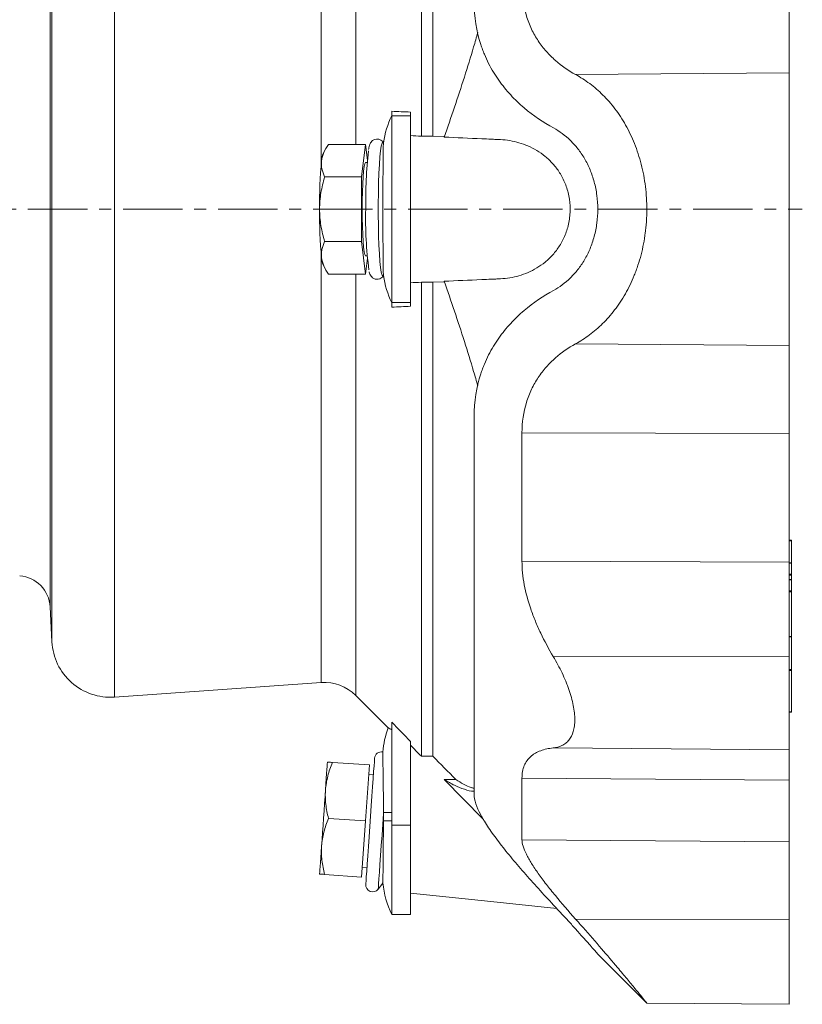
# Model space of a CAD drawing. Header units: millimetres. Extents: x 25 to 818, y -75 to 685.
# Tile 5 of 10: x 186 to 353, y 344 to 554. Entities that reach past the tile are written whole.
import ezdxf

# ---------------------------------------------------------------- set-up
doc = ezdxf.new("R2010")
doc.units = ezdxf.units.MM
doc.linetypes.add('CENTERX2', pattern=[20.32, 12.7, -2.54, 2.54, -2.54])
doc.layers.add('FORMAT', color=7, linetype='Continuous')

msp = doc.modelspace()

# ---------------------------------------------------------------- linework, layer by layer
at = {"color": 7, "linetype": 'Continuous', "lineweight": 15}
for p, q in [((271.9, 529.13), (271.9, 630.47)), ((274.37, 529.13), (274.37, 630.47)), ((265.56, 533.49), (265.56, 534.45)), ((265.56, 493.53), (265.56, 533.49)), ((269.56, 533.49), (269.56, 534.27)), ((269.56, 493.53), (269.56, 533.49)), ((271.9, 529.13), (274.37, 529.13)), ((274.37, 529.13), (276.82, 529.03)), ((251.48, 526.47), (250.88, 525.42)), ((259.96, 527.37), (252.05, 527.37)), ((259.96, 527.37), (259.12, 520.44)), ((260.37, 524.01), (259.96, 527.37)), ((263.81, 527.75), (263.78, 527.8)), ((260.33, 523.51), (259.96, 523.51)), ((259.12, 520.44), (251.21, 520.44)), ((259.12, 520.44), (259.12, 506.58)), ((259.12, 506.58), (251.21, 506.58)), ((259.12, 506.58), (259.96, 499.65)), ((259.96, 503.51), (260.33, 503.51)), ((250.88, 501.6), (251.48, 500.54)), ((259.96, 499.65), (260.37, 503.01)), ((259.96, 499.65), (252.05, 499.65)), ((263.78, 499.22), (263.81, 499.27)), ((274.37, 497.89), (271.9, 497.89)), ((271.9, 396.55), (271.9, 497.89)), ((276.82, 497.99), (274.37, 497.89)), ((274.37, 396.55), (274.37, 497.89)), ((265.56, 492.57), (265.56, 493.53)), ((269.56, 492.75), (269.56, 493.53)), ((351.07, 442.74), (350.56, 442.74)), ((351.07, 437.9), (351.07, 442.6)), ((351.07, 437.88), (350.56, 437.88)), ((351.07, 435.5), (351.07, 437.83)), ((351.07, 434.34), (350.56, 434.34)), ((351.07, 434.35), (351.07, 435.24)), ((351.07, 431.95), (351.07, 434.28)), ((351.07, 422.14), (351.07, 431.69)), ((192.5, 428.5), (192.9, 421.02)), ((350.56, 422.08), (351.07, 422.08)), ((351.07, 415.09), (351.07, 422.07)), ((351.07, 406.04), (351.07, 414.89)), ((206.25, 409.2), (250.49, 412.3)), ((257.87, 409.54), (264.81, 402.6)), ((350.56, 405.98), (351.07, 405.98)), ((265.56, 381.84), (265.56, 403.82)), ((269.56, 381.84), (269.56, 399.72)), ((271.9, 396.55), (274.37, 396.55)), ((260.8, 394.68), (252.89, 395.23)), ((260.8, 394.68), (259.96, 382.71)), ((261.66, 392.61), (260.66, 392.68)), ((276.78, 391.59), (285.08, 383.19)), ((276.78, 391.59), (279.26, 391.59)), ((259.96, 382.71), (252.05, 383.26)), ((259.96, 382.71), (259.12, 370.73)), ((265.56, 362.71), (265.56, 381.84)), ((269.56, 362.71), (269.56, 381.84)), ((259.26, 372.73), (260.26, 372.66)), ((259.12, 370.73), (251.21, 371.29)), ((265.56, 362.71), (269.56, 362.71)), ((309.64, 354.26), (320.06, 343.84)), ((320.07, 343.78), (350.56, 343.51))]:
    msp.add_line(p, q, dxfattribs=at)
at = {"color": 8, "linetype": 'Continuous', "lineweight": 0}
for p, q in [((206.25, 617.82), (206.25, 513.51)), ((257.87, 527.37), (257.87, 617.48)), ((250.49, 523.2), (250.49, 614.72)), ((192.9, 421.02), (192.9, 606)), ((192.5, 598.52), (192.5, 428.5)), ((350.56, 542.66), (304.88, 542.3)), ((269.56, 533.49), (265.56, 533.49)), ((206.25, 513.51), (206.25, 409.2)), ((250.49, 412.3), (250.49, 503.83)), ((257.87, 409.54), (257.87, 499.65)), ((269.56, 493.53), (265.56, 493.53)), ((350.56, 484.36), (304.88, 484.72)), ((350.56, 465.52), (293.42, 465.69)), ((351.07, 442.6), (350.56, 442.6)), ((350.56, 438.02), (293.42, 438.29)), ((351.07, 437.83), (350.56, 437.83)), ((351.07, 435.5), (350.56, 435.5)), ((351.07, 435.24), (350.56, 435.24)), ((351.07, 434.28), (350.56, 434.28)), ((351.07, 431.95), (350.56, 431.95)), ((351.07, 431.69), (350.56, 431.69)), ((351.07, 422.14), (350.56, 422.14)), ((350.56, 417.83), (300.12, 417.86)), ((351.07, 415.09), (350.56, 415.09)), ((351.07, 414.89), (350.56, 414.89)), ((351.07, 406.04), (350.56, 406.04)), ((350.56, 397.89), (300.12, 398.33)), ((350.56, 391.44), (293.42, 391.86)), ((265.56, 384.51), (263.81, 384.51)), ((265.56, 382.71), (263.81, 382.71)), ((269.56, 381.84), (265.56, 381.84)), ((350.56, 378.24), (293.42, 378.71)), ((350.56, 361.56), (304.88, 361.74))]:
    msp.add_line(p, q, dxfattribs=at)
at = {"color": 8, "linetype": 'Continuous', "lineweight": 0, "flags": 128}
for points in [[(263.78, 527.8), (263.65, 527.86), (263.49, 527.6), (263.33, 526.97), (263.18, 525.99), (263.05, 524.68), (262.93, 523.08), (262.84, 521.23), (262.76, 519.17), (262.71, 516.97), (262.68, 514.67), (262.68, 512.35), (262.71, 510.05), (262.76, 507.85), (262.84, 505.79), (262.93, 503.94), (263.05, 502.34), (263.18, 501.03), (263.33, 500.05), (263.49, 499.42), (263.65, 499.16), (263.78, 499.22)], [(263.81, 384.32), (263.65, 382), (263.49, 379.7), (263.33, 377.46), (263.18, 375.36), (263.05, 373.44), (262.93, 371.76), (262.84, 370.36), (262.76, 369.28), (262.71, 368.54), (262.68, 368.17), (262.68, 368.12)]]:
    msp.add_lwpolyline(points, dxfattribs=at)
at = {"color": 7, "linetype": 'Continuous', "lineweight": 15, "flags": 128}
for points in [[(259.96, 523.51), (259.93, 523.5), (259.8, 523.23), (259.67, 522.61), (259.56, 521.66), (259.46, 520.41), (259.37, 518.92), (259.31, 517.23), (259.28, 515.4), (259.26, 513.51)], [(259.26, 513.51), (259.28, 511.62), (259.31, 509.79), (259.37, 508.1), (259.46, 506.61), (259.56, 505.36), (259.67, 504.41), (259.8, 503.79), (259.93, 503.52), (259.96, 503.51)], [(261.9, 396.1), (261.89, 395.92), (261.85, 395.37), (261.79, 394.48), (261.7, 393.26), (261.6, 391.76), (261.47, 390), (261.34, 388.04), (261.19, 385.94), (261.04, 383.75), (260.88, 381.52), (260.73, 379.33), (260.58, 377.23), (260.44, 375.27), (260.32, 373.51), (260.21, 372.01), (260.13, 370.79), (260.07, 369.9), (260.03, 369.35), (260.02, 369.17)], [(251.82, 395.3), (251.81, 395.2), (251.79, 394.9), (251.76, 394.39), (251.71, 393.7), (251.65, 392.83), (251.57, 391.8), (251.49, 390.62), (251.4, 389.32)], [(251.4, 389.32), (251.3, 387.91), (251.2, 386.43), (251.09, 384.9), (250.98, 383.33), (250.87, 381.77), (250.77, 380.23), (250.66, 378.75), (250.56, 377.35)], [(250.56, 377.35), (250.47, 376.05), (250.39, 374.87), (250.32, 373.84), (250.26, 372.97), (250.21, 372.27), (250.17, 371.77), (250.15, 371.46), (250.15, 371.36)], [(269.56, 367.27), (286.76, 365.46), (300.88, 363.98)]]:
    msp.add_lwpolyline(points, dxfattribs=at)
at = {"color": 7, "linetype": 'Continuous', "lineweight": 15}
for centre, radius, start, end in [((284.81, 524.51), 21.25, 154.9424, 171.3281), ((243.23, 513.51), 25.03, 34.6552, 34.806), ((255.07, 523.76), 4.5, 158.288, 178.1303), ((351.33, 515.49), 91.33, 173.3865, 181.2437), ((351.4, 514.64), 101.26, 174.75, 180.6375), ((351.4, 512.38), 101.26, 179.3625, 185.25), ((341.87, 511.3), 81.89, 178.4543, 187.551), ((255.07, 503.26), 4.5, 181.8697, 201.712), ((243.23, 513.51), 25.03, 325.194, 325.3436), ((284.81, 502.51), 21.25, 188.6719, 205.0576), ((185.51, 428.14), 7, 3, 86), ((205.38, 421.67), 12.5, 183, 274), ((251.15, 402.82), 9.5, 45, 94), ((284.81, 395.51), 21.25, 160.4609, 174.7683), ((263.4, 396), 1.5, 79.8792, 176), ((261.51, 369.06), 1.5, 176, 320.9937), ((243.23, 383.88), 25.03, 320.9937, 324.8315), ((284.81, 371.71), 21.25, 186.074, 205.0576)]:
    msp.add_arc(centre, radius, start, end, dxfattribs=at)
for points, knots in [([(293.42, 561.33), (293.42, 559.02), (293.75, 556.87), (294.51, 554.37), (294.69, 553.88), (295.06, 552.92), (295.26, 552.46), (295.9, 551.11), (296.39, 550.27), (297.18, 549.08), (297.46, 548.69), (298.04, 547.95), (298.34, 547.58), (299.25, 546.54), (299.9, 545.91), (301.91, 544.13), (303.35, 543.14), (304.88, 542.3)], [0, 0, 0, 0, 0.25, 0.25, 0.3125, 0.3125, 0.375, 0.375, 0.5, 0.5, 0.5625, 0.5625, 0.625, 0.625, 0.75, 0.75, 1, 1, 1, 1]), ([(350.56, 561.5), (350.56, 559.52), (350.56, 557.58), (350.56, 553.86), (350.56, 552.09), (350.56, 548.83), (350.56, 547.34), (350.56, 544.72), (350.56, 543.59), (350.56, 542.66)], [0, 0, 0, 0, 0.25, 0.25, 0.5, 0.5, 0.75, 0.75, 1, 1, 1, 1]), ([(300.18, 530.88), (297.96, 532.08), (295.84, 533.5), (293.37, 535.61), (292.88, 536.05), (291.93, 536.97), (291.46, 537.44), (290.09, 538.92), (289.24, 539.97), (287.67, 542.21), (286.94, 543.39), (285.97, 545.3), (285.67, 545.96), (285.24, 546.98), (285.11, 547.32), (284.85, 548.02), (284.72, 548.37), (283.68, 551.56), (283.18, 554.61), (283.18, 557.91)], [0, 0, 0, 0, 0.25, 0.25, 0.3125, 0.3125, 0.375, 0.375, 0.5, 0.5, 0.625, 0.625, 0.6875, 0.6875, 0.71875, 0.71875, 0.75, 0.75, 1, 1, 1, 1]), ([(283.98, 551.26), (283.68, 550.24), (282.76, 547.06), (281.1, 541.72), (279, 535.27), (277.52, 531.04), (276.78, 528.92)], [0, 0, 0, 0, 0.134542, 0.419906, 0.709951, 1, 1, 1, 1]), ([(304.88, 484.72), (305.91, 485.29), (306.92, 485.93), (308.85, 487.37), (309.78, 488.17), (311.57, 489.94), (312.43, 490.9), (313.65, 492.5), (314.05, 493.06), (314.82, 494.22), (315.18, 494.81), (316.24, 496.66), (316.87, 497.97), (317.58, 499.72), (317.72, 500.07), (317.98, 500.79), (318.11, 501.16), (318.47, 502.27), (318.7, 503.01), (319.29, 505.3), (319.59, 506.86), (319.85, 508.88), (319.9, 509.29), (319.98, 510.11), (320.01, 510.53), (320.1, 511.77), (320.12, 512.6), (320.13, 515.07), (320.03, 516.71), (319.73, 519.16), (319.6, 519.97), (319.3, 521.56), (319.12, 522.34), (318.73, 523.87), (318.51, 524.63), (318.03, 526.1), (317.77, 526.82), (316.92, 528.94), (316.29, 530.26), (315.24, 532.12), (314.87, 532.72), (314.11, 533.88), (313.71, 534.44), (312.48, 536.05), (311.62, 537.03), (309.82, 538.81), (308.88, 539.62), (306.93, 541.08), (305.92, 541.73), (304.88, 542.3)], [0, 0, 0, 0, 0.0625, 0.0625, 0.125, 0.125, 0.1875, 0.1875, 0.21875, 0.21875, 0.25, 0.25, 0.3125, 0.3125, 0.328125, 0.328125, 0.34375, 0.34375, 0.375, 0.375, 0.4375, 0.4375, 0.453125, 0.453125, 0.46875, 0.46875, 0.5, 0.5, 0.5625, 0.5625, 0.59375, 0.59375, 0.625, 0.625, 0.65625, 0.65625, 0.6875, 0.6875, 0.75, 0.75, 0.78125, 0.78125, 0.8125, 0.8125, 0.875, 0.875, 0.9375, 0.9375, 1, 1, 1, 1]), ([(350.56, 542.66), (350.56, 542.12), (350.56, 541.5), (350.56, 540.08), (350.56, 539.28), (350.56, 537.49), (350.56, 536.51), (350.56, 534.35), (350.56, 533.17), (350.56, 530.64), (350.56, 529.29), (350.56, 526.43), (350.56, 524.92), (350.56, 521.79), (350.56, 520.17), (350.56, 516.87), (350.56, 515.19), (350.56, 511.83), (350.56, 510.15), (350.56, 506.85), (350.56, 505.23), (350.56, 502.1), (350.56, 500.59), (350.56, 497.73), (350.56, 496.38), (350.56, 493.85), (350.56, 492.67), (350.56, 490.51), (350.56, 489.53), (350.56, 487.74), (350.56, 486.94), (350.56, 485.52), (350.56, 484.9), (350.56, 484.36)], [0, 0, 0, 0, 0.0625, 0.0625, 0.125, 0.125, 0.1875, 0.1875, 0.25, 0.25, 0.3125, 0.3125, 0.375, 0.375, 0.4375, 0.4375, 0.5, 0.5, 0.5625, 0.5625, 0.625, 0.625, 0.6875, 0.6875, 0.75, 0.75, 0.8125, 0.8125, 0.875, 0.875, 0.9375, 0.9375, 1, 1, 1, 1]), ([(309.64, 513.51), (309.64, 514.51), (309.58, 515.5), (309.38, 516.95), (309.3, 517.43), (309.11, 518.39), (309, 518.86), (308.63, 520.24), (308.33, 521.12), (307.8, 522.38), (307.61, 522.79), (307.21, 523.58), (307, 523.97), (306.35, 525.09), (305.88, 525.78), (305.12, 526.75), (304.86, 527.06), (304.32, 527.65), (304.05, 527.94), (302.65, 529.29), (301.46, 530.17), (300.18, 530.88)], [0, 0, 0, 0, 0.125, 0.125, 0.1875, 0.1875, 0.25, 0.25, 0.375, 0.375, 0.4375, 0.4375, 0.5, 0.5, 0.625, 0.625, 0.6875, 0.6875, 0.75, 0.75, 1, 1, 1, 1]), ([(263.8, 527.74), (263.76, 527.81), (263.66, 527.99), (263.27, 528.33), (262.65, 528.55), (261.98, 528.48), (261.46, 528.19), (261.14, 527.85), (260.95, 527.51), (260.81, 527.12), (260.7, 526.75), (260.65, 526.38), (260.63, 526.25)], [0, 0, 0, 0, 0.05852, 0.14742, 0.240062, 0.333492, 0.417541, 0.497223, 0.586308, 0.702766, 0.891248, 1, 1, 1, 1]), ([(276.78, 528.92), (279.46, 528.8), (282.14, 528.69), (285.49, 528.54), (286.49, 528.49), (287.5, 528.45), (288.17, 528.42), (288.5, 528.41), (290.18, 528.32), (291.49, 528.1), (293.43, 527.54), (294.07, 527.31), (295.34, 526.76), (295.98, 526.44), (297.2, 525.7), (297.8, 525.28), (298.95, 524.34), (299.5, 523.81), (300.55, 522.65), (301.03, 522.01), (301.7, 520.95), (301.92, 520.58), (302.31, 519.81), (302.5, 519.41), (302.83, 518.59), (302.98, 518.16), (303.25, 517.28), (303.36, 516.82), (303.63, 515.43), (303.73, 514.48), (303.73, 513.27), (303.72, 513.02), (303.7, 512.54), (303.68, 512.3), (303.61, 511.59), (303.54, 511.12), (303.36, 510.19), (303.24, 509.73), (302.98, 508.85), (302.82, 508.42), (302.49, 507.59), (302.3, 507.19), (301.9, 506.42), (301.69, 506.05), (301.02, 505), (300.54, 504.36), (299.75, 503.48), (299.48, 503.2), (298.93, 502.68), (298.64, 502.43), (297.79, 501.73), (297.19, 501.32), (295.98, 500.58), (295.35, 500.27), (294.07, 499.71), (293.43, 499.48), (291.48, 498.91), (290.16, 498.7), (288.49, 498.61), (288.15, 498.6), (287.48, 498.57), (286.48, 498.53), (285.47, 498.48), (282.13, 498.33), (279.46, 498.22), (276.78, 498.1)], [0, 0, 0, 0, 0.125, 0.125, 0.15625, 0.171875, 0.171875, 0.1875, 0.1875, 0.25, 0.25, 0.28125, 0.28125, 0.3125, 0.3125, 0.34375, 0.34375, 0.375, 0.375, 0.40625, 0.40625, 0.421875, 0.421875, 0.4375, 0.4375, 0.453125, 0.453125, 0.46875, 0.46875, 0.5, 0.5, 0.507812, 0.507812, 0.515625, 0.515625, 0.53125, 0.53125, 0.546875, 0.546875, 0.5625, 0.5625, 0.578125, 0.578125, 0.59375, 0.59375, 0.625, 0.625, 0.640625, 0.640625, 0.65625, 0.65625, 0.6875, 0.6875, 0.71875, 0.71875, 0.75, 0.75, 0.8125, 0.8125, 0.828125, 0.828125, 0.84375, 0.875, 0.875, 1, 1, 1, 1]), ([(250.56, 523.9), (250.6, 524.2), (250.66, 524.49), (250.83, 525.08), (250.94, 525.37), (251.32, 526.23), (251.66, 526.8), (252.05, 527.37)], [0, 0, 0, 0, 0.25, 0.25, 0.5, 0.5, 1, 1, 1, 1]), ([(263.81, 499.31), (263.8, 499.37), (263.79, 499.51), (263.77, 499.85), (263.77, 499.98), (263.76, 500.28), (263.76, 500.46), (263.75, 501.03), (263.74, 501.49), (263.73, 502.28), (263.73, 502.56), (263.72, 503.15), (263.72, 503.47), (263.71, 504.44), (263.71, 505.15), (263.7, 506.28), (263.7, 506.67), (263.69, 507.47), (263.69, 507.87), (263.69, 509.11), (263.69, 509.97), (263.68, 511.29), (263.68, 511.73), (263.68, 512.62), (263.68, 513.06), (263.68, 514.39), (263.68, 515.28), (263.69, 517.05), (263.69, 517.9), (263.69, 519.14), (263.69, 519.55), (263.7, 520.34), (263.7, 520.74), (263.71, 521.87), (263.71, 522.57), (263.72, 523.55), (263.72, 523.86), (263.73, 524.46), (263.73, 524.74), (263.74, 525.53), (263.75, 525.98), (263.76, 526.56), (263.76, 526.73), (263.77, 527.04), (263.77, 527.17), (263.79, 527.51), (263.8, 527.65), (263.81, 527.71)], [0, 0, 0, 0, 0.0625, 0.0625, 0.09375, 0.09375, 0.125, 0.125, 0.1875, 0.1875, 0.21875, 0.21875, 0.25, 0.25, 0.3125, 0.3125, 0.34375, 0.34375, 0.375, 0.375, 0.4375, 0.4375, 0.46875, 0.46875, 0.5, 0.5, 0.5625, 0.5625, 0.625, 0.625, 0.65625, 0.65625, 0.6875, 0.6875, 0.75, 0.75, 0.78125, 0.78125, 0.8125, 0.8125, 0.875, 0.875, 0.90625, 0.90625, 0.9375, 0.9375, 1, 1, 1, 1]), ([(251.21, 520.44), (250.96, 521), (250.76, 521.58), (250.52, 522.73), (250.49, 523.31), (250.56, 523.9)], [0, 0, 0, 0, 0.5, 0.5, 1, 1, 1, 1]), ([(251.21, 520.44), (250.89, 519.31), (250.62, 518.16), (250.25, 515.84), (250.15, 514.68), (250.15, 513.51)], [0, 0, 0, 0, 0.5, 0.5, 1, 1, 1, 1]), ([(250.15, 513.51), (250.15, 512.92), (250.17, 512.34), (250.27, 511.16), (250.34, 510.57), (250.62, 508.84), (250.89, 507.7), (251.21, 506.58)], [0, 0, 0, 0, 0.25, 0.25, 0.5, 0.5, 1, 1, 1, 1]), ([(309.64, 513.51), (309.64, 512.51), (309.58, 511.52), (309.38, 510.07), (309.3, 509.59), (309.11, 508.63), (309, 508.16), (308.63, 506.78), (308.33, 505.9), (307.8, 504.64), (307.61, 504.23), (307.21, 503.44), (307, 503.05), (306.35, 501.93), (305.88, 501.24), (305.12, 500.27), (304.86, 499.96), (304.32, 499.37), (304.05, 499.08), (302.65, 497.73), (301.46, 496.85), (300.18, 496.14)], [0, 0, 0, 0, 0.125, 0.125, 0.1875, 0.1875, 0.25, 0.25, 0.375, 0.375, 0.4375, 0.4375, 0.5, 0.5, 0.625, 0.625, 0.6875, 0.6875, 0.75, 0.75, 1, 1, 1, 1]), ([(250.56, 503.12), (250.53, 503.41), (250.52, 503.71), (250.54, 504.29), (250.58, 504.58), (250.76, 505.45), (250.96, 506.02), (251.21, 506.58)], [0, 0, 0, 0, 0.25, 0.25, 0.5, 0.5, 1, 1, 1, 1]), ([(252.05, 499.65), (251.66, 500.22), (251.32, 500.79), (250.81, 501.94), (250.63, 502.53), (250.56, 503.12)], [0, 0, 0, 0, 0.5, 0.5, 1, 1, 1, 1]), ([(260.76, 500.09), (260.76, 500.08), (260.8, 499.9), (260.89, 499.65), (261.08, 499.25), (261.45, 498.83), (262, 498.53), (262.69, 498.48), (263.27, 498.7), (263.65, 499.03), (263.76, 499.21), (263.82, 499.29)], [0, 0, 0, 0, 0.015149, 0.207395, 0.358464, 0.469602, 0.584435, 0.702406, 0.815677, 0.915561, 1, 1, 1, 1]), ([(283.98, 475.76), (283.68, 476.78), (282.76, 479.96), (281.1, 485.3), (279, 491.75), (277.52, 495.98), (276.78, 498.1)], [0, 0, 0, 0, 0.134542, 0.419906, 0.709951, 1, 1, 1, 1]), ([(300.18, 496.14), (297.96, 494.94), (295.84, 493.52), (293.37, 491.41), (292.88, 490.97), (291.93, 490.05), (291.46, 489.58), (290.09, 488.1), (289.24, 487.05), (287.67, 484.81), (286.94, 483.63), (285.97, 481.72), (285.67, 481.06), (285.24, 480.04), (285.11, 479.7), (284.85, 479), (284.72, 478.65), (283.68, 475.46), (283.18, 472.41), (283.18, 469.11)], [0, 0, 0, 0, 0.25, 0.25, 0.3125, 0.3125, 0.375, 0.375, 0.5, 0.5, 0.625, 0.625, 0.6875, 0.6875, 0.71875, 0.71875, 0.75, 0.75, 1, 1, 1, 1]), ([(293.42, 465.69), (293.42, 468), (293.75, 470.15), (294.51, 472.65), (294.69, 473.14), (295.06, 474.1), (295.26, 474.56), (295.9, 475.91), (296.39, 476.75), (297.18, 477.94), (297.46, 478.33), (298.04, 479.07), (298.34, 479.44), (299.25, 480.48), (299.9, 481.11), (301.91, 482.89), (303.35, 483.88), (304.88, 484.72)], [0, 0, 0, 0, 0.25, 0.25, 0.3125, 0.3125, 0.375, 0.375, 0.5, 0.5, 0.5625, 0.5625, 0.625, 0.625, 0.75, 0.75, 1, 1, 1, 1]), ([(350.56, 465.52), (350.56, 467.5), (350.56, 469.44), (350.56, 473.16), (350.56, 474.93), (350.56, 478.19), (350.56, 479.68), (350.56, 482.3), (350.56, 483.43), (350.56, 484.36)], [0, 0, 0, 0, 0.25, 0.25, 0.5, 0.5, 0.75, 0.75, 1, 1, 1, 1]), ([(283.18, 388.37), (283.18, 389.96), (283.18, 391.81), (283.18, 396.04), (283.18, 398.41), (283.18, 403.66), (283.18, 406.54), (283.18, 412.75), (283.18, 416.08), (283.18, 423.16), (283.18, 426.89), (283.18, 434.69), (283.18, 438.75), (283.18, 447.12), (283.18, 451.42), (283.18, 460.18), (283.18, 464.63), (283.18, 469.11)], [0, 0, 0, 0, 0.125, 0.125, 0.25, 0.25, 0.375, 0.375, 0.5, 0.5, 0.625, 0.625, 0.75, 0.75, 0.875, 0.875, 1, 1, 1, 1]), ([(293.42, 465.69), (293.42, 460.91), (293.42, 456.22), (293.42, 447.06), (293.42, 442.59), (293.42, 438.29)], [0, 0, 0, 0, 0.5, 0.5, 1, 1, 1, 1]), ([(350.56, 465.52), (350.56, 460.73), (350.56, 456.02), (350.56, 446.82), (350.56, 442.35), (350.56, 438.02)], [0, 0, 0, 0, 0.5, 0.5, 1, 1, 1, 1]), ([(351.07, 442.74), (351.07, 442.74), (351.07, 442.74), (351.07, 442.72), (351.07, 442.68), (351.07, 442.64), (351.07, 442.61), (351.07, 442.6)], [0, 0, 0, 0, 0.209627, 0.42678, 0.634993, 0.827361, 1, 1, 1, 1]), ([(300.12, 417.86), (299.14, 419.51), (298.24, 421.18), (297.02, 423.72), (296.64, 424.58), (296.11, 425.87), (295.93, 426.3), (295.6, 427.17), (295.45, 427.61), (294.7, 429.79), (294.23, 431.52), (293.75, 434.09), (293.63, 434.94), (293.47, 436.63), (293.42, 437.47), (293.42, 438.29)], [0, 0, 0, 0, 0.25, 0.25, 0.375, 0.375, 0.4375, 0.4375, 0.5, 0.5, 0.75, 0.75, 0.875, 0.875, 1, 1, 1, 1]), ([(350.56, 417.83), (350.56, 419.59), (350.56, 421.36), (350.56, 424.87), (350.56, 426.61), (350.56, 430.03), (350.56, 431.71), (350.56, 434.95), (350.56, 436.52), (350.56, 438.02)], [0, 0, 0, 0, 0.25, 0.25, 0.5, 0.5, 0.75, 0.75, 1, 1, 1, 1]), ([(351.07, 437.88), (351.07, 437.88), (351.07, 437.89), (351.07, 437.87), (351.07, 437.84), (351.07, 437.83)], [0, 0, 0, 0, 0.125176, 0.579608, 1, 1, 1, 1]), ([(351.07, 435.5), (351.07, 435.47), (351.07, 435.42), (351.07, 435.32), (351.07, 435.27), (351.07, 435.24)], [0, 0, 0, 0, 0.5, 0.5, 1, 1, 1, 1]), ([(351.07, 434.33), (351.07, 434.33), (351.07, 434.34), (351.07, 434.32), (351.07, 434.3), (351.07, 434.28)], [0, 0, 0, 0, 0.125179, 0.579639, 1, 1, 1, 1]), ([(351.07, 431.95), (351.07, 431.92), (351.07, 431.87), (351.07, 431.77), (351.07, 431.72), (351.07, 431.69)], [0, 0, 0, 0, 0.5, 0.5, 1, 1, 1, 1]), ([(351.07, 422.14), (351.07, 422.13), (351.07, 422.1), (351.07, 422.08), (351.07, 422.09), (351.07, 422.09)], [0, 0, 0, 0, 0.412096, 0.842448, 1, 1, 1, 1]), ([(300.12, 398.33), (300.8, 398.4), (301.42, 398.56), (302.26, 398.97), (302.52, 399.13), (302.89, 399.42), (303.01, 399.53), (303.24, 399.75), (303.34, 399.87), (303.85, 400.5), (304.17, 401.11), (304.44, 402.02), (304.49, 402.21), (304.57, 402.61), (304.61, 402.82), (304.69, 403.45), (304.72, 403.9), (304.72, 404.83), (304.69, 405.32), (304.59, 406.34), (304.5, 406.88), (304.18, 408.52), (303.86, 409.65), (303.35, 411.11), (303.25, 411.41), (303.02, 412), (302.9, 412.29), (302.54, 413.18), (302.27, 413.76), (301.43, 415.53), (300.8, 416.7), (300.12, 417.86)], [0, 0, 0, 0, 0.125, 0.125, 0.1875, 0.1875, 0.21875, 0.21875, 0.25, 0.25, 0.375, 0.375, 0.40625, 0.40625, 0.4375, 0.4375, 0.5, 0.5, 0.5625, 0.5625, 0.625, 0.625, 0.75, 0.75, 0.78125, 0.78125, 0.8125, 0.8125, 0.875, 0.875, 1, 1, 1, 1]), ([(350.56, 417.83), (350.56, 416.66), (350.56, 415.45), (350.56, 413.04), (350.56, 411.82), (350.56, 409.45), (350.56, 408.29), (350.56, 406.09), (350.56, 405.05), (350.56, 403.15), (350.56, 402.3), (350.56, 400.8), (350.56, 400.16), (350.56, 399.12), (350.56, 398.72), (350.56, 398.14), (350.56, 397.96), (350.56, 397.89)], [0, 0, 0, 0, 0.125, 0.125, 0.25, 0.25, 0.375, 0.375, 0.5, 0.5, 0.625, 0.625, 0.75, 0.75, 0.875, 0.875, 1, 1, 1, 1]), ([(351.07, 415.09), (351.07, 415.06), (351.07, 415.02), (351.07, 414.95), (351.07, 414.91), (351.07, 414.89)], [0, 0, 0, 0, 0.5, 0.5, 1, 1, 1, 1]), ([(351.07, 406.04), (351.07, 406.02), (351.07, 405.99), (351.07, 405.99), (351.07, 405.99)], [0, 0, 0, 0, 0.540728, 1, 1, 1, 1]), ([(264.82, 402.6), (264.82, 402.61), (264.81, 402.61), (265.08, 402.48), (265.43, 402.3), (265.56, 402.23)], [0, 0, 0, 0, 0.286045, 0.722518, 1, 1, 1, 1]), ([(300.12, 398.33), (299.14, 398.23), (298.24, 398.04), (297.02, 397.59), (296.64, 397.41), (296.11, 397.1), (295.93, 396.99), (295.6, 396.76), (295.45, 396.63), (294.7, 395.96), (294.23, 395.32), (293.75, 394.16), (293.63, 393.75), (293.47, 392.85), (293.42, 392.37), (293.42, 391.86)], [0, 0, 0, 0, 0.25, 0.25, 0.375, 0.375, 0.4375, 0.4375, 0.5, 0.5, 0.75, 0.75, 0.875, 0.875, 1, 1, 1, 1]), ([(350.56, 397.89), (350.56, 397.77), (350.56, 397.55), (350.56, 396.89), (350.56, 396.45), (350.56, 395.36), (350.56, 394.71), (350.56, 393.21), (350.56, 392.37), (350.56, 391.44)], [0, 0, 0, 0, 0.25, 0.25, 0.5, 0.5, 0.75, 0.75, 1, 1, 1, 1]), ([(263.65, 397.45), (263.65, 397.46), (263.65, 397.52), (263.66, 397.25), (263.67, 396.6), (263.68, 395.51), (263.7, 394.08), (263.72, 392.32), (263.75, 390.34), (263.78, 388.16), (263.8, 386.2), (263.81, 384.96), (263.81, 384.51)], [0, 0, 0, 0, 0.017017, 0.13268, 0.251698, 0.367192, 0.486174, 0.599155, 0.715671, 0.824227, 0.936328, 1, 1, 1, 1]), ([(251.4, 389.32), (251.44, 389.83), (251.5, 390.33), (251.67, 391.34), (251.77, 391.83), (252.16, 393.31), (252.49, 394.27), (252.89, 395.23)], [0, 0, 0, 0, 0.25, 0.25, 0.5, 0.5, 1, 1, 1, 1]), ([(252.89, 395.23), (252.56, 395.25), (252.29, 395.27), (251.92, 395.3), (251.82, 395.3), (251.82, 395.3)], [0, 0, 0, 0, 0.5, 0.5, 1, 1, 1, 1]), ([(283.18, 389.06), (283.15, 389.06), (282.49, 389.06), (281.1, 389.45), (279.01, 390.24), (277.52, 391.14), (276.78, 391.59)], [0, 0, 0, 0, 0.015028, 0.3398, 0.669897, 1, 1, 1, 1]), ([(279.26, 391.59), (280.38, 390.88), (281.73, 390.02), (282.96, 389.74), (283.18, 389.69)], [0, 0, 0, 0, 0.828818, 1, 1, 1, 1]), ([(293.42, 378.71), (293.42, 380.41), (293.42, 382.36), (293.42, 386.75), (293.42, 389.2), (293.42, 391.86)], [0, 0, 0, 0, 0.5, 0.5, 1, 1, 1, 1]), ([(350.56, 378.24), (350.56, 379.94), (350.56, 381.9), (350.56, 386.31), (350.56, 388.76), (350.56, 391.44)], [0, 0, 0, 0, 0.5, 0.5, 1, 1, 1, 1]), ([(252.05, 383.26), (251.79, 384.26), (251.59, 385.27), (251.36, 387.28), (251.33, 388.3), (251.4, 389.32)], [0, 0, 0, 0, 0.5, 0.5, 1, 1, 1, 1]), ([(300.18, 364.73), (297.96, 367.11), (295.84, 369.43), (293.37, 372.26), (292.88, 372.82), (291.93, 373.94), (291.46, 374.49), (290.09, 376.14), (289.24, 377.2), (287.67, 379.27), (286.94, 380.27), (285.97, 381.71), (285.67, 382.19), (285.24, 382.88), (285.11, 383.11), (284.85, 383.56), (284.72, 383.78), (283.68, 385.73), (283.18, 387.2), (283.18, 388.37)], [0, 0, 0, 0, 0.25, 0.25, 0.3125, 0.3125, 0.375, 0.375, 0.5, 0.5, 0.625, 0.625, 0.6875, 0.6875, 0.71875, 0.71875, 0.75, 0.75, 1, 1, 1, 1]), ([(250.56, 377.35), (250.6, 377.86), (250.66, 378.36), (250.83, 379.37), (250.94, 379.86), (251.32, 381.34), (251.66, 382.3), (252.05, 383.26)], [0, 0, 0, 0, 0.25, 0.25, 0.5, 0.5, 1, 1, 1, 1]), ([(263.68, 369.46), (263.68, 369.46), (263.68, 369.39), (263.68, 369.64), (263.69, 370.24), (263.7, 371.26), (263.71, 372.63), (263.72, 374.3), (263.74, 376.26), (263.77, 379), (263.79, 381.26), (263.81, 382.71)], [0, 0, 0, 0, 0.007134, 0.12117, 0.232062, 0.346174, 0.456993, 0.571035, 0.681686, 0.795556, 1, 1, 1, 1]), ([(251.21, 371.29), (250.96, 372.29), (250.76, 373.29), (250.52, 375.31), (250.49, 376.33), (250.56, 377.35)], [0, 0, 0, 0, 0.5, 0.5, 1, 1, 1, 1]), ([(293.42, 378.71), (293.42, 377.89), (293.75, 376.85), (294.51, 375.3), (294.69, 374.98), (295.06, 374.32), (295.26, 373.98), (295.9, 372.94), (296.39, 372.22), (297.18, 371.09), (297.46, 370.71), (298.04, 369.94), (298.34, 369.55), (299.25, 368.36), (299.9, 367.56), (301.91, 365.12), (303.35, 363.45), (304.88, 361.74)], [0, 0, 0, 0, 0.25, 0.25, 0.3125, 0.3125, 0.375, 0.375, 0.5, 0.5, 0.5625, 0.5625, 0.625, 0.625, 0.75, 0.75, 1, 1, 1, 1]), ([(350.56, 378.24), (350.56, 377.54), (350.56, 376.64), (350.56, 374.46), (350.56, 373.17), (350.56, 370.29), (350.56, 368.69), (350.56, 365.26), (350.56, 363.44), (350.56, 361.56)], [0, 0, 0, 0, 0.25, 0.25, 0.5, 0.5, 0.75, 0.75, 1, 1, 1, 1]), ([(251.21, 371.29), (250.89, 371.31), (250.62, 371.33), (250.25, 371.36), (250.15, 371.36), (250.15, 371.36)], [0, 0, 0, 0, 0.5, 0.5, 1, 1, 1, 1]), ([(309.64, 354.26), (309.64, 354.26), (309.58, 354.34), (309.38, 354.56), (309.3, 354.65), (309.11, 354.87), (309, 354.99), (308.63, 355.42), (308.33, 355.76), (307.8, 356.35), (307.61, 356.57), (307.21, 357.02), (307, 357.25), (306.35, 357.98), (305.88, 358.51), (305.12, 359.35), (304.86, 359.64), (304.32, 360.24), (304.05, 360.54), (302.65, 362.07), (301.46, 363.37), (300.18, 364.73)], [0, 0, 0, 0, 0.125, 0.125, 0.1875, 0.1875, 0.25, 0.25, 0.375, 0.375, 0.4375, 0.4375, 0.5, 0.5, 0.625, 0.625, 0.6875, 0.6875, 0.75, 0.75, 1, 1, 1, 1]), ([(320.07, 343.85), (320.08, 343.83), (320.14, 343.76), (319.73, 344.26), (318.89, 345.3), (317.61, 346.86), (315.93, 348.89), (313.58, 351.7), (310.45, 355.38), (307.35, 358.95), (305.41, 361.13), (304.88, 361.74)], [0, 0, 0, 0, 0.0395244, 0.1539403, 0.2591825, 0.3670623, 0.4810658, 0.5974904, 0.763519, 0.9343245, 1, 1, 1, 1]), ([(350.56, 361.56), (350.56, 360.47), (350.56, 359.38), (350.56, 357.2), (350.56, 356.12), (350.56, 354.01), (350.56, 352.98), (350.56, 351.01), (350.56, 350.07), (350.56, 348.34), (350.56, 347.55), (350.56, 346.14), (350.56, 345.53), (350.56, 344.54), (350.56, 344.16), (350.56, 343.65), (350.56, 343.51), (350.56, 343.51)], [0, 0, 0, 0, 0.125, 0.125, 0.25, 0.25, 0.375, 0.375, 0.5, 0.5, 0.625, 0.625, 0.75, 0.75, 0.875, 0.875, 1, 1, 1, 1])]:
    msp.add_open_spline(points, degree=3, knots=knots, dxfattribs=at)
for points in [[(265.56, 534.45), (266.9, 534.39), (268.23, 534.33), (269.56, 534.27)], [(269.56, 529.24), (270.34, 529.2), (271.12, 529.17), (271.9, 529.13)], [(271.9, 497.89), (271.12, 497.85), (270.34, 497.82), (269.56, 497.78)], [(269.56, 492.75), (268.23, 492.69), (266.9, 492.63), (265.56, 492.57)], [(265.56, 403.82), (266.9, 402.46), (268.23, 401.09), (269.56, 399.72)], [(269.56, 398.92), (270.34, 398.13), (271.12, 397.34), (271.9, 396.55)], [(274.37, 396.55), (276, 394.9), (277.63, 393.24), (279.26, 391.59)], [(263.81, 384.51), (263.81, 384.45), (263.81, 384.38), (263.81, 384.32)], [(263.81, 384.32), (263.81, 383.78), (263.81, 383.25), (263.81, 382.71)]]:
    msp.add_open_spline(points, degree=3, dxfattribs=at)
at = {"layer": 'FORMAT', "linetype": 'CENTERX2', "lineweight": 0}
msp.add_line((25.22, 513.51), (353.37, 513.51), dxfattribs=at)

doc.saveas('drawing.dxf')
